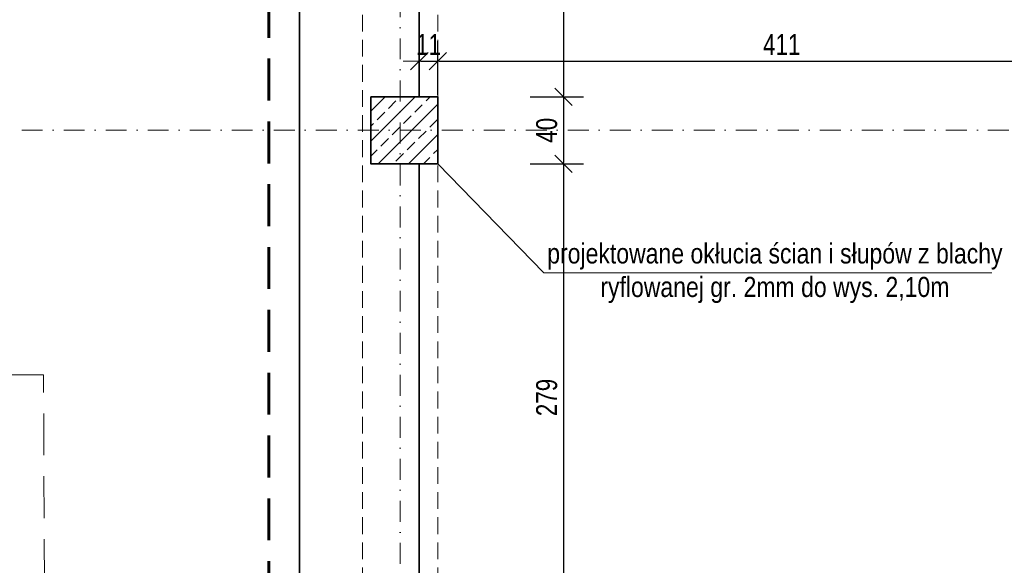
# Model space of a CAD drawing. Header units: millimetres. Extents: x 4946 to 18537, y -10559 to 785.
# Tile 23 of 74: x 5871 to 6460, y -337 to -11. Entities that reach past the tile are written whole.
import ezdxf

# ---------------------------------------------------------------- set-up
doc = ezdxf.new("R2010")
doc.units = ezdxf.units.MM
for name, pattern in [('DASHDOT', [1, 0.5, -0.25, 0, -0.25]), ('DASHED', [0.75, 0.5, -0.25]), ('DASHEDX2', [1.5, 1, -0.5])]:
    doc.linetypes.add(name, pattern=pattern)
for name, color, linetype, lineweight in [('!MARIUSZ', 220, 'Continuous', 35), ('mm_went_opis', 7, 'Continuous', 15), ('PG_KONSTRUKCJA', 5, 'Continuous', 35), ('PG_OSIE', 1, 'DASHDOT', 18), ('PG_PODCIĄGI', 1, 'DASHED', 18), ('PG_PRZERYWANE_ŚREDNIE', 1, 'DASHEDX2', 18), ('PG_SZRAF', 1, 'Continuous', 18), ('PG_WYMIARY', 1, 'Continuous', 18), ('PG_ŚCIANY_SŁUPY', 4, 'Continuous', 35)]:
    doc.layers.add(name, color=color, linetype=linetype, lineweight=lineweight)
doc.layers.add('PG_POMOCNICZNE', color=6, linetype='Continuous', lineweight=18, plot=False)
doc.styles.add('BIKWYM', font='BIKROMSW.SHX', dxfattribs={"width": 0.8})
doc.styles.get("Standard").update_dxf_attribs({"font": 'arial.ttf'})
doc.dimstyles.new('BA_KR_50', dxfattribs={"dimscale": 0.5, "dimtxt": 25, "dimasz": 1.666667, "dimexe": 24, "dimexo": 0, "dimgap": 0, "dimtad": 0, "dimdec": 1, "dimrnd": 0.5, "dimzin": 9, "dimdsep": 46, "dimtxsty": 'BIKWYM', "dimblk": 'WYM-KR', "dimcen": 0, "dimdle": 20, "dimclrd": 256, "dimclre": 256, "dimclrt": 7, "dimadec": 0, "dimazin": 0, "dimtfac": 0.033333, "dimtdec": 1, "dimtmove": 0, "dimatfit": 3, "dimldrblk": 'WYM-KR', "dimfxl": 40, "dimfxlon": 1, "dimtvp": 0.8, "dimtolj": 1, "dimarcsym": 0})

# ---------------------------------------------------------------- blocks, each defined once
blk = doc.blocks.new('A$C243F7E6F')
at = {"layer": 'PG_SZRAF'}
h = blk.add_hatch(dxfattribs=at)
h.set_pattern_fill('ANSI33', color=256, scale=2)
h.set_pattern_definition([(45, (-6891.598, -2675.306), (-8.980256, 8.980256), []), (45, (-6882.618, -2675.306), (-8.980256, 8.980256), [6.35, -3.175])])
h.paths.add_polyline_path([(0, 0), (40, 0), (40, -40), (0, -40)])
at = {"layer": 'PG_KONSTRUKCJA'}
blk.add_lwpolyline([(0, 0), (40, 0), (40, -40), (0, -40), (0, 0)], dxfattribs=at)
blk = doc.blocks.new('WYM-KR')
at = {"linetype": 'ByBlock'}
blk.add_line((11.52, 0), (-11.52, 0), dxfattribs=at)
at = {"color": 7, "linetype": 'ByBlock'}
blk.add_line((6.24, 6.24), (-6.24, -6.24), dxfattribs=at)
blk = doc.blocks.new('*D292')
at = {"layer": 'Defpoints', "color": 0, "transparency": 16777216}
for p in [(6121.05, -36.1), (6110.05, -57.31), (6121.05, -57.31)]:
    blk.add_point(p, dxfattribs=at)
at = {"layer": 'PG_WYMIARY', "lineweight": -2, "transparency": 16777216}
for p, q in [((6110.05, -56.1), (6110.05, -24.1)), ((6121.05, -56.1), (6121.05, -24.1)), ((6110.88, -36.1), (6120.21, -36.1))]:
    blk.add_line(p, q, dxfattribs=at)
at = {"layer": 'PG_WYMIARY', "lineweight": -2, "transparency": 16777216, "xscale": 0.8333333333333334, "yscale": 0.8333333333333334, "zscale": 0.8333333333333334, "rotation": 180}
blk.add_blockref('WYM-KR', (6110.05, -36.1), dxfattribs=at)
at = {"layer": 'PG_WYMIARY', "lineweight": -2, "transparency": 16777216, "xscale": 0.8333333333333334, "yscale": 0.8333333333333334, "zscale": 0.8333333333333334}
blk.add_blockref('WYM-KR', (6121.05, -36.1), dxfattribs=at)
at = {"layer": 'PG_WYMIARY', "color": 7, "lineweight": 18, "transparency": 16777216, "insert": (6115.55, -26.1), "char_height": 12.5, "attachment_point": 5, "style": 'BIKWYM'}
blk.add_mtext('\\A1;11', dxfattribs=at)
blk = doc.blocks.new('*D293')
at = {"layer": 'Defpoints', "color": 0, "transparency": 16777216}
for p in [(6532.05, -36.1), (6121.05, -57.31), (6532.05, -57.31)]:
    blk.add_point(p, dxfattribs=at)
at = {"layer": 'PG_WYMIARY', "lineweight": -2, "transparency": 16777216}
for p, q in [((6121.05, -56.1), (6121.05, -24.1)), ((6532.05, -56.1), (6532.05, -24.1)), ((6121.88, -36.1), (6531.21, -36.1))]:
    blk.add_line(p, q, dxfattribs=at)
at = {"layer": 'PG_WYMIARY', "lineweight": -2, "transparency": 16777216, "xscale": 0.8333333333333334, "yscale": 0.8333333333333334, "zscale": 0.8333333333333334, "rotation": 180}
blk.add_blockref('WYM-KR', (6121.05, -36.1), dxfattribs=at)
at = {"layer": 'PG_WYMIARY', "lineweight": -2, "transparency": 16777216, "xscale": 0.8333333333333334, "yscale": 0.8333333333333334, "zscale": 0.8333333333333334}
blk.add_blockref('WYM-KR', (6532.05, -36.1), dxfattribs=at)
at = {"layer": 'PG_WYMIARY', "color": 7, "transparency": 16777216, "insert": (6326.55, -26.1), "char_height": 12.5, "attachment_point": 5, "style": 'BIKWYM'}
blk.add_mtext('\\A1;411', dxfattribs=at)
blk = doc.blocks.new('*D338')
at = {"layer": 'Defpoints', "color": 0, "transparency": 16777216}
for p in [(6116.04, 492.69), (6113.29, -57.31), (6196.19, -57.31)]:
    blk.add_point(p, dxfattribs=at)
at = {"layer": 'PG_WYMIARY', "lineweight": -2, "transparency": 16777216}
for p, q in [((6176.19, 492.69), (6208.19, 492.69)), ((6196.19, 491.86), (6196.19, -56.47)), ((6176.19, -57.31), (6208.19, -57.31))]:
    blk.add_line(p, q, dxfattribs=at)
at = {"layer": 'PG_WYMIARY', "lineweight": -2, "transparency": 16777216, "xscale": 0.8333333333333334, "yscale": 0.8333333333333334, "zscale": 0.8333333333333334}
for p, rotation in [((6196.19, 492.69), 90), ((6196.19, -57.31), 270)]:
    blk.add_blockref('WYM-KR', p, dxfattribs=dict(at, rotation=rotation))
at = {"layer": 'PG_WYMIARY', "color": 7, "transparency": 16777216, "insert": (6186.19, 217.69), "char_height": 12.5, "attachment_point": 5, "rotation": 90, "style": 'BIKWYM'}
blk.add_mtext('\\A1;550', dxfattribs=at)
blk = doc.blocks.new('*D339')
at = {"layer": 'Defpoints', "color": 0, "transparency": 16777216}
for p in [(6113.29, -57.31), (6113.29, -97.31), (6196.19, -97.31)]:
    blk.add_point(p, dxfattribs=at)
at = {"layer": 'PG_WYMIARY', "lineweight": -2, "transparency": 16777216}
for p, q in [((6176.19, -57.31), (6208.19, -57.31)), ((6196.19, -58.14), (6196.19, -96.47)), ((6176.19, -97.31), (6208.19, -97.31))]:
    blk.add_line(p, q, dxfattribs=at)
at = {"layer": 'PG_WYMIARY', "lineweight": -2, "transparency": 16777216, "xscale": 0.8333333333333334, "yscale": 0.8333333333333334, "zscale": 0.8333333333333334}
for p, rotation in [((6196.19, -57.31), 90), ((6196.19, -97.31), 270)]:
    blk.add_blockref('WYM-KR', p, dxfattribs=dict(at, rotation=rotation))
at = {"layer": 'PG_WYMIARY', "color": 7, "transparency": 16777216, "insert": (6186.19, -77.31), "char_height": 12.5, "attachment_point": 5, "rotation": 90, "style": 'BIKWYM'}
blk.add_mtext('\\A1;40', dxfattribs=at)
blk = doc.blocks.new('*D340')
at = {"layer": 'Defpoints', "color": 0, "transparency": 16777216}
for p in [(6113.29, -97.31), (6102.29, -376.31), (6196.19, -376.31)]:
    blk.add_point(p, dxfattribs=at)
at = {"layer": 'PG_WYMIARY', "lineweight": -2, "transparency": 16777216}
for p, q in [((6176.19, -97.31), (6208.19, -97.31)), ((6196.19, -98.14), (6196.19, -375.47)), ((6176.19, -376.31), (6208.19, -376.31))]:
    blk.add_line(p, q, dxfattribs=at)
at = {"layer": 'PG_WYMIARY', "lineweight": -2, "transparency": 16777216, "xscale": 0.8333333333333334, "yscale": 0.8333333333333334, "zscale": 0.8333333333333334}
for p, rotation in [((6196.19, -97.31), 90), ((6196.19, -376.31), 270)]:
    blk.add_blockref('WYM-KR', p, dxfattribs=dict(at, rotation=rotation))
at = {"layer": 'PG_WYMIARY', "color": 7, "transparency": 16777216, "insert": (6186.19, -236.81), "char_height": 12.5, "attachment_point": 5, "rotation": 90, "style": 'BIKWYM'}
blk.add_mtext('\\A1;279', dxfattribs=at)

msp = doc.modelspace()

# ---------------------------------------------------------------- linework, layer by layer
at = {"layer": '!MARIUSZ', "color": 18, "linetype": 'DASHED', "lineweight": 0, "ltscale": 50, "true_color": 0x000000}
msp.add_lwpolyline([(6038.8, -346.31), (5886.05, -346.31), (5885.55, -223.31), (5826.05, -223.31), (5826.05, -230.81), (5828.05, -230.81), (5828.05, -253.31), (5857.05, -253.31), (5857.05, -868.81), (5885.55, -868.81), (5885.55, -376.31), (6038.55, -376.31), (6038.8, -346.31)], dxfattribs=at)
at = {"layer": 'mm_went_opis'}
msp.add_line((6452.03, -162.42), (6184.39, -162.42), dxfattribs=at)
msp.add_lwpolyline([(6121.05, -97.31), (6184.39, -162.42)], dxfattribs=at)
at = {"layer": 'PG_OSIE', "color": 18, "ltscale": 25, "true_color": 0x000000}
for points in [[(6098.55, 780.75), (6098.55, -2070.06)], [(5847.38, -77.31), (8127.62, -77.31)]]:
    msp.add_lwpolyline(points, dxfattribs=at)
at = {"layer": 'PG_PODCIĄGI', "color": 18, "ltscale": 20, "true_color": 0x000000}
for points in [[(6076.05, 561.69), (6076.05, -1912.31)], [(6121.05, 561.69), (6121.05, -1912.31)]]:
    msp.add_lwpolyline(points, dxfattribs=at)
at = {"layer": 'PG_POMOCNICZNE'}
msp.add_lwpolyline([(7894.55, -1848.31), (6084.55, -1848.31), (6084.55, -1297.31), (6121.05, -1297.31), (6121.05, -1257.31), (6084.55, -1257.31), (6084.55, -697.31), (6121.05, -697.31), (6121.05, -657.31), (6084.55, -657.31), (6084.55, -376.31), (6110.05, -376.31), (6110.05, -97.31), (6121.05, -97.31), (6121.05, -57.31), (6110.05, -57.31), (6110.05, 391.19)], dxfattribs=at)
at = {"layer": 'PG_PRZERYWANE_ŚREDNIE', "color": 18, "lineweight": 60, "ltscale": 25, "true_color": 0x000000}
msp.add_lwpolyline([(6020.21, 602.96), (6020.21, -395.05), (6033.45, -395.05), (6033.45, -1978.41)], dxfattribs=at)
at = {"layer": 'PG_ŚCIANY_SŁUPY', "color": 18, "true_color": 0x000000}
for points in [[(6038.55, 564.69), (6038.55, -376.31)], [(6059.55, -376.31), (6080.05, -376.31), (6110.05, -376.31), (6110.05, -97.31), (6121.05, -97.31), (6121.05, -57.31), (6110.05, -57.31), (6110.05, 492.69), (6123.8, 492.69), (6123.8, 500.69), (6125.55, 500.69)]]:
    msp.add_lwpolyline(points, dxfattribs=at)

# ---------------------------------------------------------------- block references
at = {"layer": 'PG_KONSTRUKCJA', "color": 18, "true_color": 0x000000}
msp.add_blockref('A$C243F7E6F', (6081.05, -57.31), dxfattribs=at)

# ---------------------------------------------------------------- texts
at = {"layer": 'mm_went_opis', "insert": (6322.47, -144.82), "char_height": 12, "width": 278.4132, "attachment_point": 2}
msp.add_mtext('{\\fArial Narrow|b0|i0|c238|p34;projektowane okłucia ścian i słupów z blachy ryflowanej gr. 2mm do wys. 2,10m}', dxfattribs=at)

# ---------------------------------------------------------------- dimensions: what is measured, and where the dimension line sits
at = {"layer": 'PG_WYMIARY'}
for base, p1, p2, picture, middle in [((6196.19, -57.31), (6116.04, 492.69), (6113.29, -57.31), '*D338', (6186.19, 217.69)), ((6196.19, -97.31), (6113.29, -57.31), (6113.29, -97.31), '*D339', (6186.19, -77.31)), ((6196.19, -376.31), (6113.29, -97.31), (6102.29, -376.31), '*D340', (6186.19, -236.81))]:
    dim = msp.add_linear_dim(base=base, p1=p1, p2=p2, angle=90, dimstyle='BA_KR_50', override={"dimdec": 0, "dimrnd": 0, "dimtmove": 1}, dxfattribs=at)
    dim.commit()
    dim.dimension.update_dxf_attribs({"geometry": picture, "text_midpoint": middle})
at = {"layer": 'PG_WYMIARY', "color": 18, "lineweight": 18, "true_color": 0x000000}
dim = msp.add_linear_dim(base=(6121.05, -36.1), p1=(6110.05, -57.31), p2=(6121.05, -57.31), dimstyle='BA_KR_50', override={"dimdec": 0, "dimrnd": 0}, dxfattribs=at)
dim.commit()
dim.dimension.update_dxf_attribs({"geometry": '*D292', "text_midpoint": (6115.55, -26.1)})
at = {"layer": 'PG_WYMIARY'}
dim = msp.add_linear_dim(base=(6532.05, -36.1), p1=(6121.05, -57.31), p2=(6532.05, -57.31), dimstyle='BA_KR_50', override={"dimdec": 0, "dimrnd": 0, "dimtmove": 1}, dxfattribs=at)
dim.commit()
dim.dimension.update_dxf_attribs({"geometry": '*D293', "text_midpoint": (6326.55, -26.1)})

doc.saveas('drawing.dxf')
